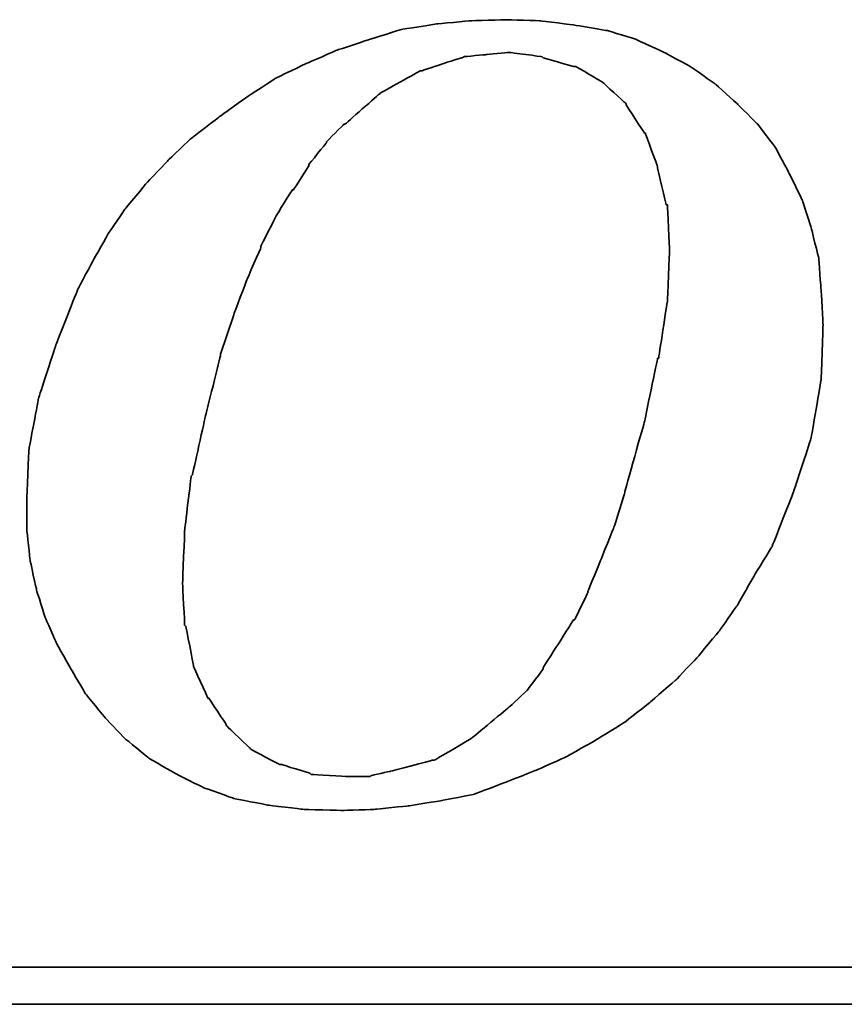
# Model space of a CAD drawing. Header units: millimetres. Extents: x 292 to 530, y -268 to -194.
# Tile 44 of 52: x 471.71 to 473.37, y -247.75 to -245.77. Entities that reach past the tile are written whole.
import ezdxf

# ---------------------------------------------------------------- set-up
doc = ezdxf.new("R2010")
doc.units = ezdxf.units.MM
doc.header["$LTSCALE"] = 0.1
doc.layers.add('DIM', color=4, linetype='CONTINUOUS')
doc.layers.add('layer 1', color=7, linetype='CONTINUOUS')

# ---------------------------------------------------------------- blocks, each defined once
blk = doc.blocks.new('TBI MOTION logo(完整正式版)')
at = {"layer": 'layer 1', "color": 22, "lineweight": 35}
for points, knots in [([(35.79625, -6.98375), (35.79625, -6.98375), (36.23125, -7.43875), (36.23125, -7.43875), (36.23125, -7.43875), (36.23125, -7.43875), (36.75625, -7.87125), (36.75625, -7.87125), (36.75625, -7.87125), (36.75625, -7.87125), (37.33125, -8.20375), (37.33125, -8.20375), (37.33125, -8.20375), (37.33125, -8.20375), (37.95625, -8.51875), (37.95625, -8.51875), (37.95625, -8.51875), (37.95625, -8.51875), (38.62625, -8.75875), (38.62625, -8.75875), (38.62625, -8.75875), (38.62625, -8.75875), (39.37125, -8.90375), (39.37125, -8.90375), (39.37125, -8.90375), (39.37125, -8.90375), (40.14125, -8.99875), (40.14125, -8.99875), (40.14125, -8.99875), (40.14125, -8.99875), (41.02625, -9.02375), (41.02625, -9.02375), (41.02625, -9.02375), (41.02625, -9.02375), (41.74625, -8.99875), (41.74625, -8.99875), (41.74625, -8.99875), (41.74625, -8.99875), (42.46625, -8.92375), (42.46625, -8.92375), (42.46625, -8.92375), (42.46625, -8.92375), (43.21125, -8.80625), (43.21125, -8.80625), (43.21125, -8.80625), (43.21125, -8.80625), (43.93125, -8.66375), (43.93125, -8.66375), (43.93125, -8.66375), (43.93125, -8.66375), (44.62625, -8.39875), (44.62625, -8.39875), (44.62625, -8.39875), (44.62625, -8.39875), (45.29625, -8.13375), (45.29625, -8.13375), (45.29625, -8.13375), (45.29625, -8.13375), (45.94625, -7.84375), (45.94625, -7.84375), (45.94625, -7.84375), (45.94625, -7.84375), (46.61625, -7.46375), (46.61625, -7.46375), (46.61625, -7.46375), (46.61625, -7.46375), (47.24125, -7.07875), (47.24125, -7.07875), (47.24125, -7.07875), (47.24125, -7.07875), (47.81625, -6.62375), (47.81625, -6.62375), (47.81625, -6.62375), (47.81625, -6.62375), (48.36875, -6.14375), (48.36875, -6.14375), (48.36875, -6.14375), (48.36875, -6.14375), (48.84625, -5.64125), (48.84625, -5.64125), (48.84625, -5.64125), (48.84625, -5.64125), (49.32625, -5.06375), (49.32625, -5.06375), (49.32625, -5.06375), (49.32625, -5.06375), (49.71125, -4.51374), (49.71125, -4.51374), (49.71125, -4.51374), (49.71125, -4.51374), (50.09625, -3.83874), (50.09625, -3.83874), (50.09625, -3.83874), (50.09625, -3.83874), (50.48125, -3.21374), (50.48125, -3.21374), (50.48125, -3.21374), (50.48125, -3.21374), (50.96125, -1.99125), (50.96125, -1.99125), (50.96125, -1.99125), (50.96125, -1.99125), (51.34375, -0.81875), (51.34375, -0.81875), (51.34375, -0.81875), (51.34375, -0.81875), (51.56125, 0.45624), (51.56125, 0.45624), (51.56125, 0.45624), (51.56125, 0.45624), (51.60625, 1.67624), (51.60625, 1.67624), (51.60625, 1.67624), (51.60625, 1.67624), (51.56125, 2.44625), (51.56125, 2.44625), (51.56125, 2.44625), (51.56125, 2.44625), (51.51125, 3.14125), (51.51125, 3.14125), (51.51125, 3.14125), (51.51125, 3.14125), (51.34375, 3.81125), (51.34375, 3.81125), (51.34375, 3.81125), (51.34375, 3.81125), (51.15125, 4.41125), (51.15125, 4.41125), (51.15125, 4.41125), (51.15125, 4.41125), (50.86125, 5.01125), (50.86125, 5.01125), (50.86125, 5.01125), (50.86125, 5.01125), (50.55125, 5.58875), (50.55125, 5.58875), (50.55125, 5.58875), (50.55125, 5.58875), (50.16625, 6.09125), (50.16625, 6.09125), (50.16625, 6.09125), (50.16625, 6.09125), (49.71125, 6.54875), (49.71125, 6.54875), (49.71125, 6.54875), (49.71125, 6.54875), (49.23125, 6.98125), (49.23125, 6.98125), (49.23125, 6.98125), (49.23125, 6.98125), (48.67875, 7.36625), (48.67875, 7.36625), (48.67875, 7.36625), (48.67875, 7.36625), (48.10375, 7.67625), (48.10375, 7.67625), (48.10375, 7.67625), (48.10375, 7.67625), (47.48125, 7.96375), (47.48125, 7.96375), (47.48125, 7.96375), (47.48125, 7.96375), (46.85625, 8.15625), (46.85625, 8.15625), (46.85625, 8.15625), (46.85625, 8.15625), (46.13625, 8.27624), (46.13625, 8.27624), (46.13625, 8.27624), (46.13625, 8.27624), (45.39125, 8.37125), (45.39125, 8.37125), (45.39125, 8.37125), (45.39125, 8.37125), (44.62625, 8.39624), (44.62625, 8.39624), (44.62625, 8.39624), (44.62625, 8.39624), (43.83625, 8.37125), (43.83625, 8.37125), (43.83625, 8.37125), (43.83625, 8.37125), (43.09125, 8.30125), (43.09125, 8.30125), (43.09125, 8.30125), (43.09125, 8.30125), (42.32125, 8.18125), (42.32125, 8.18125), (42.32125, 8.18125), (42.32125, 8.18125), (41.62875, 7.96375), (41.62875, 7.96375), (41.62875, 7.96375), (41.62875, 7.96375), (40.90625, 7.72625), (40.90625, 7.72625), (40.90625, 7.72625), (40.90625, 7.72625), (40.23624, 7.43625), (40.23624, 7.43625), (40.23624, 7.43625), (40.23624, 7.43625), (39.54124, 7.10125), (39.54124, 7.10125), (39.54124, 7.10125), (39.54124, 7.10125), (38.91625, 6.69125), (38.91625, 6.69125), (38.91625, 6.69125), (38.91625, 6.69125), (38.31625, 6.26125), (38.31625, 6.26125), (38.31625, 6.26125), (38.31625, 6.26125), (37.69125, 5.78125), (37.69125, 5.78125), (37.69125, 5.78125), (37.69125, 5.78125), (37.18625, 5.30125), (37.18625, 5.30125), (37.18625, 5.30125), (37.18625, 5.30125), (36.70625, 4.79624), (36.70625, 4.79624), (36.70625, 4.79624), (36.70625, 4.79624), (36.23125, 4.22125), (36.23125, 4.22125), (36.23125, 4.22125), (36.23125, 4.22125), (35.87124, 3.69375), (35.87124, 3.69375), (35.87124, 3.69375), (35.87124, 3.69375), (35.53125, 3.09125), (35.53125, 3.09125), (35.53125, 3.09125), (35.53125, 3.09125), (35.19875, 2.47125), (35.19875, 2.47125), (35.19875, 2.47125), (35.19875, 2.47125), (34.71625, 1.24625), (34.71625, 1.24625), (34.71625, 1.24625), (34.71625, 1.24625), (34.33125, 0.06874), (34.33125, 0.06874), (34.33125, 0.06874), (34.33125, 0.06874), (34.11625, -1.07875), (34.11625, -1.07875), (34.11625, -1.07875), (34.11625, -1.07875), (34.07125, -2.15875), (34.07125, -2.15875), (34.07125, -2.15875), (34.07125, -2.15875), (34.07125, -2.85375), (34.07125, -2.85375), (34.07125, -2.85375), (34.07125, -2.85375), (34.14125, -3.50375), (34.14125, -3.50375), (34.14125, -3.50375), (34.14125, -3.50375), (34.28625, -4.17375), (34.28625, -4.17375), (34.28625, -4.17375), (34.28625, -4.17375), (34.47625, -4.77624), (34.47625, -4.77624), (34.47625, -4.77624), (34.47625, -4.77624), (34.71625, -5.32625), (34.71625, -5.32625), (34.71625, -5.32625), (34.71625, -5.32625), (35.05375, -5.92875), (35.05375, -5.92875), (35.05375, -5.92875), (35.05375, -5.92875), (35.36375, -6.45375), (35.36375, -6.45375), (35.36375, -6.45375), (35.36375, -6.45375), (35.79625, -6.98375), (35.79625, -6.98375)], [0, 0, 0, 0, 0.01388889, 0.01388889, 0.01388889, 0.0138889, 0.02777778, 0.02777778, 0.02777778, 0.02777779, 0.04166667, 0.04166667, 0.04166667, 0.04166668, 0.05555556, 0.05555556, 0.05555556, 0.05555557, 0.06944444, 0.06944444, 0.06944444, 0.06944445, 0.08333333, 0.08333333, 0.08333333, 0.08333334, 0.09722222, 0.09722222, 0.09722222, 0.09722223, 0.11111111, 0.11111111, 0.11111111, 0.11111112, 0.125, 0.125, 0.125, 0.12500001, 0.13888889, 0.13888889, 0.13888889, 0.1388889, 0.15277778, 0.15277778, 0.15277778, 0.15277779, 0.16666667, 0.16666667, 0.16666667, 0.16666668, 0.18055556, 0.18055556, 0.18055556, 0.18055557, 0.19444444, 0.19444444, 0.19444444, 0.19444445, 0.20833333, 0.20833333, 0.20833333, 0.20833334, 0.22222222, 0.22222222, 0.22222222, 0.22222223, 0.23611111, 0.23611111, 0.23611111, 0.23611112, 0.25, 0.25, 0.25, 0.25000001, 0.26388889, 0.26388889, 0.26388889, 0.2638889, 0.27777778, 0.27777778, 0.27777778, 0.27777779, 0.29166667, 0.29166667, 0.29166667, 0.29166668, 0.30555556, 0.30555556, 0.30555556, 0.30555557, 0.31944444, 0.31944444, 0.31944444, 0.31944445, 0.33333333, 0.33333333, 0.33333333, 0.33333334, 0.34722222, 0.34722222, 0.34722222, 0.34722223, 0.36111111, 0.36111111, 0.36111111, 0.36111112, 0.375, 0.375, 0.375, 0.37500001, 0.38888889, 0.38888889, 0.38888889, 0.3888889, 0.40277778, 0.40277778, 0.40277778, 0.40277779, 0.41666667, 0.41666667, 0.41666667, 0.41666668, 0.43055556, 0.43055556, 0.43055556, 0.43055557, 0.44444444, 0.44444444, 0.44444444, 0.44444445, 0.45833333, 0.45833333, 0.45833333, 0.45833334, 0.47222222, 0.47222222, 0.47222222, 0.47222223, 0.48611111, 0.48611111, 0.48611111, 0.48611112, 0.5, 0.5, 0.5, 0.50000001, 0.51388889, 0.51388889, 0.51388889, 0.5138889, 0.52777778, 0.52777778, 0.52777778, 0.52777779, 0.54166667, 0.54166667, 0.54166667, 0.54166668, 0.55555556, 0.55555556, 0.55555556, 0.55555557, 0.56944444, 0.56944444, 0.56944444, 0.56944445, 0.58333333, 0.58333333, 0.58333333, 0.58333334, 0.59722222, 0.59722222, 0.59722222, 0.59722223, 0.61111111, 0.61111111, 0.61111111, 0.61111112, 0.625, 0.625, 0.625, 0.62500001, 0.63888889, 0.63888889, 0.63888889, 0.6388889, 0.65277778, 0.65277778, 0.65277778, 0.65277779, 0.66666667, 0.66666667, 0.66666667, 0.66666668, 0.68055556, 0.68055556, 0.68055556, 0.68055557, 0.69444444, 0.69444444, 0.69444444, 0.69444445, 0.70833333, 0.70833333, 0.70833333, 0.70833334, 0.72222222, 0.72222222, 0.72222222, 0.72222223, 0.73611111, 0.73611111, 0.73611111, 0.73611112, 0.75, 0.75, 0.75, 0.75000001, 0.76388889, 0.76388889, 0.76388889, 0.7638889, 0.77777778, 0.77777778, 0.77777778, 0.77777779, 0.79166667, 0.79166667, 0.79166667, 0.79166668, 0.80555556, 0.80555556, 0.80555556, 0.80555557, 0.81944444, 0.81944444, 0.81944444, 0.81944445, 0.83333333, 0.83333333, 0.83333333, 0.83333334, 0.84722222, 0.84722222, 0.84722222, 0.84722223, 0.86111111, 0.86111111, 0.86111111, 0.86111112, 0.875, 0.875, 0.875, 0.87500001, 0.88888889, 0.88888889, 0.88888889, 0.8888889, 0.90277778, 0.90277778, 0.90277778, 0.90277779, 0.91666667, 0.91666667, 0.91666667, 0.91666668, 0.93055556, 0.93055556, 0.93055556, 0.93055557, 0.94444444, 0.94444444, 0.94444444, 0.94444445, 0.95833333, 0.95833333, 0.95833333, 0.95833334, 0.97222222, 0.97222222, 0.97222222, 0.97222223, 0.98611111, 0.98611111, 0.98611111, 0.98611112, 1, 1, 1, 1]), ([(38.33875, 1.03124), (38.33875, 1.03124), (38.62625, 1.89625), (38.62625, 1.89625), (38.62625, 1.89625), (38.62625, 1.89625), (38.91625, 2.66375), (38.91625, 2.66375), (38.91625, 2.66375), (38.91625, 2.66375), (39.22625, 3.38125), (39.22625, 3.38125), (39.22625, 3.38125), (39.22625, 3.38125), (39.22625, 3.40624), (39.22625, 3.40624), (39.22625, 3.40624), (39.22625, 3.40624), (39.56124, 4.07624), (39.56124, 4.07624), (39.56124, 4.07624), (39.56124, 4.07624), (39.92125, 4.65125), (39.92125, 4.65125), (39.92125, 4.65125), (39.92125, 4.65125), (39.94625, 4.65125), (39.94625, 4.65125), (39.94625, 4.65125), (39.94625, 4.65125), (40.28125, 5.17875), (40.28125, 5.17875), (40.28125, 5.17875), (40.28125, 5.17875), (40.28125, 5.20375), (40.28125, 5.20375), (40.28125, 5.20375), (40.28125, 5.20375), (40.66875, 5.68625), (40.66875, 5.68625), (40.66875, 5.68625), (40.66875, 5.68625), (40.66875, 5.70625), (40.66875, 5.70625), (40.66875, 5.70625), (40.66875, 5.70625), (41.05124, 6.09125), (41.05124, 6.09125), (41.05124, 6.09125), (41.05124, 6.09125), (41.07625, 6.09125), (41.07625, 6.09125), (41.07625, 6.09125), (41.07625, 6.09125), (41.84125, 6.76625), (41.84125, 6.76625), (41.84125, 6.76625), (41.84125, 6.76625), (41.86625, 6.78625), (41.86625, 6.78625), (41.86625, 6.78625), (41.86625, 6.78625), (42.73125, 7.26624), (42.73125, 7.26624), (42.73125, 7.26624), (42.73125, 7.26624), (42.75625, 7.26624), (42.75625, 7.26624), (42.75625, 7.26624), (42.75625, 7.26624), (43.18625, 7.41125), (43.18625, 7.41125), (43.18625, 7.41125), (43.18625, 7.41125), (43.64125, 7.55625), (43.64125, 7.55625), (43.64125, 7.55625), (43.64125, 7.55625), (43.66625, 7.55625), (43.66625, 7.55625), (43.66625, 7.55625), (43.66625, 7.55625), (43.69125, 7.58124), (43.69125, 7.58124), (43.69125, 7.58124), (43.69125, 7.58124), (44.19125, 7.62625), (44.19125, 7.62625), (44.19125, 7.62625), (44.19125, 7.62625), (44.67125, 7.67625), (44.67125, 7.67625), (44.67125, 7.67625), (44.67125, 7.67625), (44.69625, 7.67625), (44.69625, 7.67625), (44.69625, 7.67625), (44.69625, 7.67625), (45.41875, 7.58124), (45.41875, 7.58124), (45.41875, 7.58124), (45.41875, 7.58124), (45.44125, 7.55625), (45.44125, 7.55625), (45.44125, 7.55625), (45.44125, 7.55625), (46.11125, 7.36625), (46.11125, 7.36625), (46.11125, 7.36625), (46.11125, 7.36625), (46.13625, 7.36625), (46.13625, 7.36625), (46.13625, 7.36625), (46.13625, 7.36625), (46.15875, 7.36625), (46.15875, 7.36625), (46.15875, 7.36625), (46.15875, 7.36625), (46.73625, 7.02624), (46.73625, 7.02624), (46.73625, 7.02624), (46.73625, 7.02624), (46.76125, 7.00624), (46.76125, 7.00624), (46.76125, 7.00624), (46.76125, 7.00624), (47.24125, 6.57124), (47.24125, 6.57124), (47.24125, 6.57124), (47.24125, 6.57124), (47.26625, 6.54875), (47.26625, 6.54875), (47.26625, 6.54875), (47.26625, 6.54875), (47.26625, 6.52375), (47.26625, 6.52375), (47.26625, 6.52375), (47.26625, 6.52375), (47.67375, 5.89875), (47.67375, 5.89875), (47.67375, 5.89875), (47.67375, 5.89875), (47.69625, 5.89875), (47.69625, 5.89875), (47.69625, 5.89875), (47.69625, 5.89875), (47.69625, 5.87625), (47.69625, 5.87625), (47.69625, 5.87625), (47.69625, 5.87625), (47.96125, 5.15625), (47.96125, 5.15625), (47.96125, 5.15625), (47.96125, 5.15625), (47.96125, 5.13125), (47.96125, 5.13125), (47.96125, 5.13125), (47.96125, 5.13125), (48.15125, 4.31875), (48.15125, 4.31875), (48.15125, 4.31875), (48.15125, 4.31875), (48.17625, 4.31875), (48.17625, 4.31875), (48.17625, 4.31875), (48.17625, 4.31875), (48.17625, 4.29125), (48.17625, 4.29125), (48.17625, 4.29125), (48.17625, 4.29125), (48.22625, 3.33125), (48.22625, 3.33125), (48.22625, 3.33125), (48.22625, 3.33125), (48.22625, 3.30875), (48.22625, 3.30875), (48.22625, 3.30875), (48.22625, 3.30875), (48.17625, 2.20624), (48.17625, 2.20624), (48.17625, 2.20624), (48.17625, 2.20624), (48.17625, 2.18124), (48.17625, 2.18124), (48.17625, 2.18124), (48.17625, 2.18124), (47.98375, 0.93624), (47.98375, 0.93624), (47.98375, 0.93624), (47.98375, 0.93624), (47.96125, 0.93624), (47.96125, 0.93624), (47.96125, 0.93624), (47.96125, 0.93624), (47.67375, -0.45874), (47.67375, -0.45874), (47.67375, -0.45874), (47.67375, -0.45874), (47.24125, -1.99125), (47.24125, -1.99125), (47.24125, -1.99125), (47.24125, -1.99125), (47.24125, -2.01874), (47.24125, -2.01874), (47.24125, -2.01874), (47.24125, -2.01874), (47.00125, -2.78375), (47.00125, -2.78375), (47.00125, -2.78375), (47.00125, -2.78375), (46.71125, -3.50375), (46.71125, -3.50375), (46.71125, -3.50375), (46.71125, -3.50375), (46.42625, -4.19875), (46.42625, -4.19875), (46.42625, -4.19875), (46.42625, -4.19875), (46.42625, -4.22375), (46.42625, -4.22375), (46.42625, -4.22375), (46.42625, -4.22375), (46.13625, -4.82374), (46.13625, -4.82374), (46.13625, -4.82374), (46.13625, -4.82374), (46.11125, -4.82374), (46.11125, -4.82374), (46.11125, -4.82374), (46.11125, -4.82374), (45.77625, -5.35125), (45.77625, -5.35125), (45.77625, -5.35125), (45.77625, -5.35125), (45.44125, -5.87875), (45.44125, -5.87875), (45.44125, -5.87875), (45.44125, -5.87875), (45.44125, -5.90375), (45.44125, -5.90375), (45.44125, -5.90375), (45.44125, -5.90375), (45.10625, -6.35875), (45.10625, -6.35875), (45.10625, -6.35875), (45.10625, -6.35875), (45.08125, -6.38375), (45.08125, -6.38375), (45.08125, -6.38375), (45.08125, -6.38375), (44.69625, -6.74375), (44.69625, -6.74375), (44.69625, -6.74375), (44.69625, -6.74375), (43.88375, -7.41625), (43.88375, -7.41625), (43.88375, -7.41625), (43.88375, -7.41625), (43.85625, -7.43875), (43.85625, -7.43875), (43.85625, -7.43875), (43.85625, -7.43875), (43.04125, -7.91875), (43.04125, -7.91875), (43.04125, -7.91875), (43.04125, -7.91875), (43.01625, -7.91875), (43.01625, -7.91875), (43.01625, -7.91875), (43.01625, -7.91875), (42.99625, -7.91875), (42.99625, -7.91875), (42.99625, -7.91875), (42.99625, -7.91875), (42.08125, -8.15875), (42.08125, -8.15875), (42.08125, -8.15875), (42.08125, -8.15875), (41.65125, -8.25625), (41.65125, -8.25625), (41.65125, -8.25625), (41.65125, -8.25625), (41.62875, -8.27875), (41.62875, -8.27875), (41.62875, -8.27875), (41.62875, -8.27875), (41.60125, -8.27875), (41.60125, -8.27875), (41.60125, -8.27875), (41.60125, -8.27875), (41.12125, -8.27875), (41.12125, -8.27875), (41.12125, -8.27875), (41.12125, -8.27875), (40.35624, -8.23125), (40.35624, -8.23125), (40.35624, -8.23125), (40.35624, -8.23125), (40.33125, -8.23125), (40.33125, -8.23125), (40.33125, -8.23125), (40.33125, -8.23125), (40.30625, -8.20375), (40.30625, -8.20375), (40.30625, -8.20375), (40.30625, -8.20375), (39.68375, -8.01375), (39.68375, -8.01375), (39.68375, -8.01375), (39.68375, -8.01375), (39.66124, -8.01375), (39.66124, -8.01375), (39.66124, -8.01375), (39.66124, -8.01375), (39.63625, -8.01375), (39.63625, -8.01375), (39.63625, -8.01375), (39.63625, -8.01375), (39.01125, -7.67875), (39.01125, -7.67875), (39.01125, -7.67875), (39.01125, -7.67875), (38.98875, -7.65375), (38.98875, -7.65375), (38.98875, -7.65375), (38.98875, -7.65375), (38.48625, -7.17375), (38.48625, -7.17375), (38.48625, -7.17375), (38.48625, -7.17375), (38.45875, -7.14875), (38.45875, -7.14875), (38.45875, -7.14875), (38.45875, -7.14875), (38.45875, -7.12875), (38.45875, -7.12875), (38.45875, -7.12875), (38.45875, -7.12875), (38.07625, -6.54875), (38.07625, -6.54875), (38.07625, -6.54875), (38.07625, -6.54875), (38.05125, -6.54875), (38.05125, -6.54875), (38.05125, -6.54875), (38.05125, -6.54875), (38.05125, -6.52875), (38.05125, -6.52875), (38.05125, -6.52875), (38.05125, -6.52875), (37.74125, -5.85375), (37.74125, -5.85375), (37.74125, -5.85375), (37.74125, -5.85375), (37.74125, -5.82875), (37.74125, -5.82875), (37.74125, -5.82875), (37.74125, -5.82875), (37.57375, -4.96875), (37.57375, -4.96875), (37.57375, -4.96875), (37.57375, -4.96875), (37.54625, -4.94375), (37.54625, -4.94375), (37.54625, -4.94375), (37.54625, -4.94375), (37.50125, -4.03375), (37.50125, -4.03375), (37.50125, -4.03375), (37.50125, -4.03375), (37.50125, -4.00875), (37.50125, -4.00875), (37.50125, -4.00875), (37.50125, -4.00875), (37.54625, -2.85375), (37.54625, -2.85375), (37.54625, -2.85375), (37.54625, -2.85375), (37.69125, -1.65875), (37.69125, -1.65875), (37.69125, -1.65875), (37.69125, -1.65875), (37.71624, -1.63375), (37.71624, -1.63375), (37.71624, -1.63375), (37.71624, -1.63375), (38.00375, -0.33875), (38.00375, -0.33875), (38.00375, -0.33875), (38.00375, -0.33875), (38.33875, 1.00624), (38.33875, 1.00624), (38.33875, 1.00624), (38.33875, 1.00624), (38.33875, 1.03124), (38.33875, 1.03124)], [0, 0, 0, 0, 0.01010101, 0.01010101, 0.01010101, 0.01010102, 0.02020202, 0.02020202, 0.02020202, 0.02020203, 0.03030303, 0.03030303, 0.03030303, 0.03030304, 0.04040404, 0.04040404, 0.04040404, 0.04040405, 0.05050505, 0.05050505, 0.05050505, 0.05050506, 0.06060606, 0.06060606, 0.06060606, 0.06060607, 0.07070707, 0.07070707, 0.07070707, 0.07070708, 0.08080808, 0.08080808, 0.08080808, 0.08080809, 0.09090909, 0.09090909, 0.09090909, 0.0909091, 0.1010101, 0.1010101, 0.1010101, 0.10101011, 0.11111111, 0.11111111, 0.11111111, 0.11111112, 0.12121212, 0.12121212, 0.12121212, 0.12121213, 0.13131313, 0.13131313, 0.13131313, 0.13131314, 0.14141414, 0.14141414, 0.14141414, 0.14141415, 0.15151515, 0.15151515, 0.15151515, 0.15151516, 0.16161616, 0.16161616, 0.16161616, 0.16161617, 0.17171717, 0.17171717, 0.17171717, 0.17171718, 0.18181818, 0.18181818, 0.18181818, 0.18181819, 0.19191919, 0.19191919, 0.19191919, 0.1919192, 0.2020202, 0.2020202, 0.2020202, 0.20202021, 0.21212121, 0.21212121, 0.21212121, 0.21212122, 0.22222222, 0.22222222, 0.22222222, 0.22222223, 0.23232323, 0.23232323, 0.23232323, 0.23232324, 0.24242424, 0.24242424, 0.24242424, 0.24242425, 0.25252525, 0.25252525, 0.25252525, 0.25252526, 0.26262626, 0.26262626, 0.26262626, 0.26262627, 0.27272727, 0.27272727, 0.27272727, 0.27272728, 0.28282828, 0.28282828, 0.28282828, 0.28282829, 0.29292929, 0.29292929, 0.29292929, 0.2929293, 0.3030303, 0.3030303, 0.3030303, 0.30303031, 0.31313131, 0.31313131, 0.31313131, 0.31313132, 0.32323232, 0.32323232, 0.32323232, 0.32323233, 0.33333333, 0.33333333, 0.33333333, 0.33333334, 0.34343434, 0.34343434, 0.34343434, 0.34343435, 0.35353535, 0.35353535, 0.35353535, 0.35353536, 0.36363636, 0.36363636, 0.36363636, 0.36363637, 0.37373737, 0.37373737, 0.37373737, 0.37373738, 0.38383838, 0.38383838, 0.38383838, 0.38383839, 0.39393939, 0.39393939, 0.39393939, 0.3939394, 0.4040404, 0.4040404, 0.4040404, 0.40404041, 0.41414141, 0.41414141, 0.41414141, 0.41414142, 0.42424242, 0.42424242, 0.42424242, 0.42424243, 0.43434343, 0.43434343, 0.43434343, 0.43434344, 0.44444444, 0.44444444, 0.44444444, 0.44444445, 0.45454545, 0.45454545, 0.45454545, 0.45454546, 0.46464646, 0.46464646, 0.46464646, 0.46464647, 0.47474747, 0.47474747, 0.47474747, 0.47474748, 0.48484848, 0.48484848, 0.48484848, 0.48484849, 0.49494949, 0.49494949, 0.49494949, 0.4949495, 0.50505051, 0.50505051, 0.50505051, 0.50505052, 0.51515152, 0.51515152, 0.51515152, 0.51515153, 0.52525253, 0.52525253, 0.52525253, 0.52525254, 0.53535354, 0.53535354, 0.53535354, 0.53535355, 0.54545455, 0.54545455, 0.54545455, 0.54545456, 0.55555556, 0.55555556, 0.55555556, 0.55555557, 0.56565657, 0.56565657, 0.56565657, 0.56565658, 0.57575758, 0.57575758, 0.57575758, 0.57575759, 0.58585859, 0.58585859, 0.58585859, 0.5858586, 0.5959596, 0.5959596, 0.5959596, 0.59595961, 0.60606061, 0.60606061, 0.60606061, 0.60606062, 0.61616162, 0.61616162, 0.61616162, 0.61616163, 0.62626263, 0.62626263, 0.62626263, 0.62626264, 0.63636364, 0.63636364, 0.63636364, 0.63636365, 0.64646465, 0.64646465, 0.64646465, 0.64646466, 0.65656566, 0.65656566, 0.65656566, 0.65656567, 0.66666667, 0.66666667, 0.66666667, 0.66666668, 0.67676768, 0.67676768, 0.67676768, 0.67676769, 0.68686869, 0.68686869, 0.68686869, 0.6868687, 0.6969697, 0.6969697, 0.6969697, 0.69696971, 0.70707071, 0.70707071, 0.70707071, 0.70707072, 0.71717172, 0.71717172, 0.71717172, 0.71717173, 0.72727273, 0.72727273, 0.72727273, 0.72727274, 0.73737374, 0.73737374, 0.73737374, 0.73737375, 0.74747475, 0.74747475, 0.74747475, 0.74747476, 0.75757576, 0.75757576, 0.75757576, 0.75757577, 0.76767677, 0.76767677, 0.76767677, 0.76767678, 0.77777778, 0.77777778, 0.77777778, 0.77777779, 0.78787879, 0.78787879, 0.78787879, 0.7878788, 0.7979798, 0.7979798, 0.7979798, 0.79797981, 0.80808081, 0.80808081, 0.80808081, 0.80808082, 0.81818182, 0.81818182, 0.81818182, 0.81818183, 0.82828283, 0.82828283, 0.82828283, 0.82828284, 0.83838384, 0.83838384, 0.83838384, 0.83838385, 0.84848485, 0.84848485, 0.84848485, 0.84848486, 0.85858586, 0.85858586, 0.85858586, 0.85858587, 0.86868687, 0.86868687, 0.86868687, 0.86868688, 0.87878788, 0.87878788, 0.87878788, 0.87878789, 0.88888889, 0.88888889, 0.88888889, 0.8888889, 0.8989899, 0.8989899, 0.8989899, 0.89898991, 0.90909091, 0.90909091, 0.90909091, 0.90909092, 0.91919192, 0.91919192, 0.91919192, 0.91919193, 0.92929293, 0.92929293, 0.92929293, 0.92929294, 0.93939394, 0.93939394, 0.93939394, 0.93939395, 0.94949495, 0.94949495, 0.94949495, 0.94949496, 0.95959596, 0.95959596, 0.95959596, 0.95959597, 0.96969697, 0.96969697, 0.96969697, 0.96969698, 0.97979798, 0.97979798, 0.97979798, 0.97979799, 0.98989899, 0.98989899, 0.98989899, 0.989899, 1, 1, 1, 1]), ([(75.90875, -9.47875), (75.90875, -9.47875), (75.90875, -12.28625), (75.90875, -12.28625), (75.90875, -12.28625), (75.90875, -12.28625), (75.90875, -12.47875), (75.90875, -12.47875), (75.90875, -12.47875), (75.90875, -12.47875), (75.71625, -12.47875), (75.71625, -12.47875), (75.71625, -12.47875), (75.71625, -12.47875), (-88.32875, -12.47875), (-88.32875, -12.47875), (-88.32875, -12.47875), (-88.32875, -12.47875), (-88.32875, -13.29375), (-88.32875, -13.29375), (-88.32875, -13.29375), (-88.32875, -13.29375), (82.89125, -13.29375), (82.89125, -13.29375), (82.89125, -13.29375), (82.89125, -13.29375), (75.90875, -9.47875), (75.90875, -9.47875)], [0, 0, 0, 0, 0.14285714, 0.14285714, 0.14285714, 0.14285715, 0.28571429, 0.28571429, 0.28571429, 0.2857143, 0.42857143, 0.42857143, 0.42857143, 0.42857144, 0.57142857, 0.57142857, 0.57142857, 0.57142858, 0.71428571, 0.71428571, 0.71428571, 0.71428572, 0.85714286, 0.85714286, 0.85714286, 0.85714287, 1, 1, 1, 1])]:
    blk.add_open_spline(points, degree=3, knots=knots, dxfattribs=at)

msp = doc.modelspace()

# ---------------------------------------------------------------- block references
at = {"layer": 'DIM', "color": 0, "xscale": 0.0912171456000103, "yscale": 0.0912171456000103, "zscale": 0.0912171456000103}
msp.add_blockref('TBI MOTION logo(完整正式版)', (468.6196, -246.5324), dxfattribs=at)

doc.saveas('drawing.dxf')
